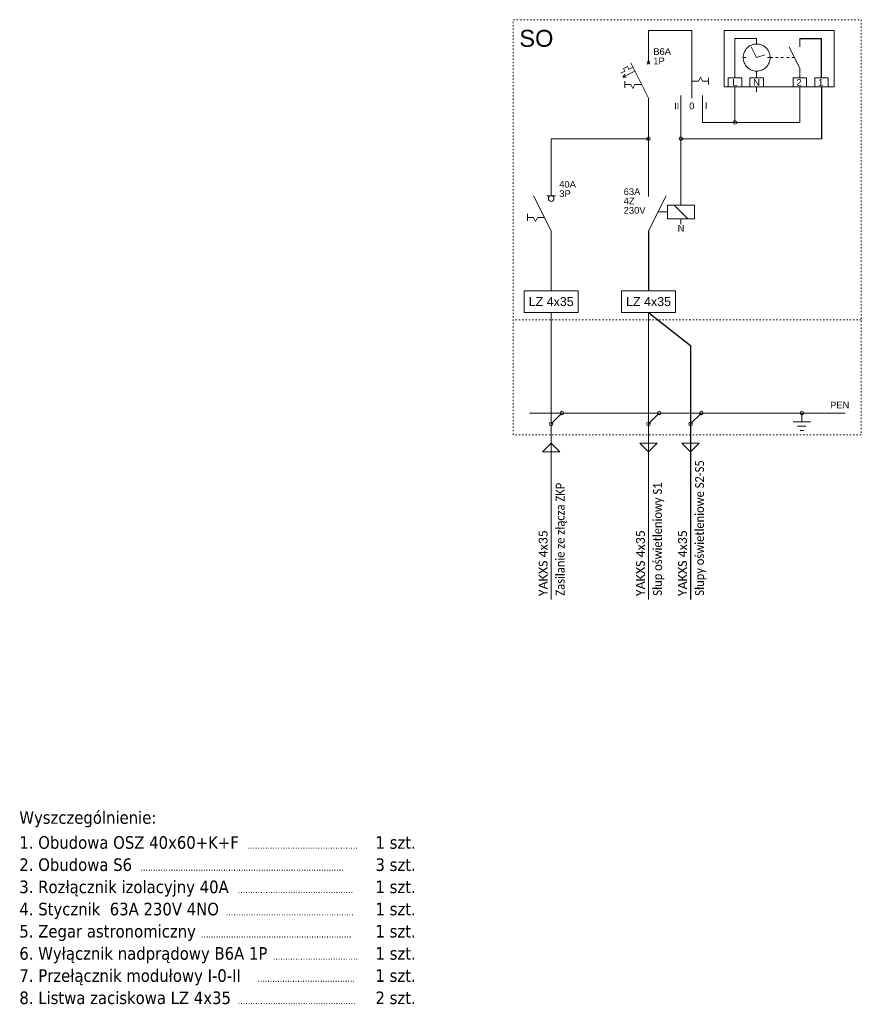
# Model space of a CAD drawing. Header units: millimetres. Extents: x 8901 to 12997, y -34 to 2093.
# Tile 1 of 18: x 8901 to 10410, y -34 to 1731. Entities that reach past the tile are written whole.
import ezdxf

# ---------------------------------------------------------------- set-up
doc = ezdxf.new("R2010")
doc.units = ezdxf.units.MM
doc.header["$MEASUREMENT"] = 0
doc.linetypes.add('ACAD_ISO03W100', pattern=[30, 12, -18])
doc.layers.add('SCHEMAT', color=7, linetype='Continuous', lineweight=9)
doc.styles.add('STYLEARIAL', font='arial.ttf')
doc.styles.add('TAHOMA', font='tahoma.ttf')

msp = doc.modelspace()

# ---------------------------------------------------------------- linework, layer by layer
at = {"layer": 'SCHEMAT', "linetype": 'ACAD_ISO03W100', "ltscale": 0.2}
for p, q in [((9786.01, 1731.16), (10410.06, 1731.16)), ((9786.01, 987.18), (9786.01, 1731.16)), ((10410.06, 1731.16), (10410.06, 987.18)), ((10410.06, 1192.81), (9786.01, 1192.81)), ((10410.06, 987.18), (9786.01, 987.18))]:
    msp.add_line(p, q, dxfattribs=at)
at = {"layer": 'SCHEMAT'}
for p, q in [((10028.4, 1702.07), (10028.4, 1711.77)), ((10028.4, 1711.77), (10105.97, 1711.77)), ((10028.4, 1702.07), (10028.4, 1653.6)), ((10105.97, 1711.77), (10105.97, 1702.07)), ((10105.97, 1590.38), (10105.97, 1702.07)), ((10164.14, 1610.64), (10164.14, 1711.77)), ((10164.14, 1711.77), (10361.56, 1711.77)), ((10183.53, 1697.23), (10222.32, 1697.23)), ((10183.53, 1697.23), (10183.53, 1626.93)), ((10222.32, 1697.23), (10222.32, 1687.53)), ((10299.88, 1682.68), (10299.88, 1697.23)), ((10361.56, 1711.77), (10361.56, 1610.64)), ((10203.58, 1678.67), (10202.16, 1676.76)), ((10205.18, 1680.43), (10203.58, 1678.67)), ((10206.94, 1682.03), (10205.18, 1680.43)), ((10208.85, 1683.44), (10206.94, 1682.03)), ((10210.89, 1684.67), (10208.85, 1683.44)), ((10213.04, 1685.68), (10210.89, 1684.67)), ((10222.32, 1663.29), (10212.62, 1682.68)), ((10215.28, 1686.49), (10213.04, 1685.68)), ((10217.59, 1687.06), (10215.28, 1686.49)), ((10219.94, 1687.41), (10217.59, 1687.06)), ((10222.32, 1687.53), (10219.94, 1687.41)), ((10224.69, 1687.41), (10222.32, 1687.53)), ((10227.05, 1687.06), (10224.69, 1687.41)), ((10229.35, 1686.49), (10227.05, 1687.06)), ((10231.59, 1685.68), (10229.35, 1686.49)), ((10233.74, 1684.67), (10231.59, 1685.68)), ((10235.78, 1683.44), (10233.74, 1684.67)), ((10237.69, 1682.03), (10235.78, 1683.44)), ((10239.46, 1680.43), (10237.69, 1682.03)), ((10241.05, 1678.67), (10239.46, 1680.43)), ((10242.47, 1676.76), (10241.05, 1678.67)), ((10299.88, 1643.9), (10280.49, 1682.68)), ((10198.19, 1665.67), (10198.08, 1663.29)), ((10198.08, 1663.29), (10198.19, 1660.92)), ((10198.08, 1663.29), (10202.92, 1663.29)), ((10198.54, 1668.02), (10198.19, 1665.67)), ((10198.19, 1660.92), (10198.54, 1658.56)), ((10199.12, 1670.33), (10198.54, 1668.02)), ((10199.92, 1672.57), (10199.12, 1670.33)), ((10200.94, 1674.72), (10199.92, 1672.57)), ((10202.16, 1676.76), (10200.94, 1674.72)), ((10222.32, 1663.29), (10236.86, 1668.14)), ((10246.56, 1663.29), (10241.71, 1663.29)), ((10243.69, 1674.72), (10242.47, 1676.76)), ((10244.71, 1672.57), (10243.69, 1674.72)), ((10245.51, 1670.33), (10244.71, 1672.57)), ((10246.09, 1668.02), (10245.51, 1670.33)), ((10246.44, 1665.67), (10246.09, 1668.02)), ((10246.09, 1658.56), (10246.44, 1660.92)), ((10246.56, 1663.29), (10246.44, 1665.67)), ((10246.44, 1660.92), (10246.56, 1663.29)), ((10246.56, 1663.29), (10251.4, 1663.29)), ((10256.25, 1663.29), (10261.1, 1663.29)), ((10265.95, 1663.29), (10270.79, 1663.29)), ((10275.64, 1663.29), (10280.49, 1663.29)), ((10285.34, 1663.29), (10290.19, 1663.29)), ((9990.83, 1647.54), (9983.56, 1643.9)), ((9983.56, 1643.9), (9985.98, 1639.05)), ((9993.26, 1642.69), (9990.83, 1647.54)), ((10000.53, 1646.32), (9993.26, 1642.69)), ((10028.4, 1590.57), (9996.89, 1653.6)), ((10030.83, 1656.02), (10025.98, 1651.17)), ((10025.98, 1656.02), (10030.83, 1651.17)), ((10198.54, 1658.56), (10199.12, 1656.25)), ((10199.12, 1656.25), (10199.92, 1654.01)), ((10199.92, 1654.01), (10200.94, 1651.87)), ((10200.94, 1651.87), (10202.16, 1649.82)), ((10202.16, 1649.82), (10203.58, 1647.91)), ((10203.58, 1647.91), (10205.18, 1646.15)), ((10205.18, 1646.15), (10206.94, 1644.55)), ((10206.94, 1644.55), (10208.85, 1643.14)), ((10208.85, 1643.14), (10210.89, 1641.91)), ((10210.89, 1641.91), (10213.04, 1640.9)), ((10231.59, 1640.9), (10233.74, 1641.91)), ((10233.74, 1641.91), (10235.78, 1643.14)), ((10235.78, 1643.14), (10237.69, 1644.55)), ((10237.69, 1644.55), (10239.46, 1646.15)), ((10239.46, 1646.15), (10241.05, 1647.91)), ((10241.05, 1647.91), (10242.47, 1649.82)), ((10242.47, 1649.82), (10243.69, 1651.87)), ((10243.69, 1651.87), (10244.71, 1654.01)), ((10244.71, 1654.01), (10245.51, 1656.25)), ((10245.51, 1656.25), (10246.09, 1658.56)), ((10299.88, 1626.93), (10299.88, 1643.9)), ((9985.98, 1639.05), (9978.71, 1635.42)), ((10004.16, 1639.05), (9982.35, 1628.14)), ((9982.35, 1628.14), (9985.98, 1632.99)), ((9988.41, 1628.14), (9982.35, 1628.14)), ((10118.09, 1620.87), (10121.72, 1628.14)), ((10121.72, 1628.14), (10125.36, 1620.87)), ((10136.26, 1614.81), (10136.26, 1626.93)), ((10171.41, 1610.64), (10171.41, 1626.93)), ((10171.41, 1626.93), (10195.65, 1626.93)), ((10195.65, 1626.93), (10195.65, 1610.64)), ((10210.2, 1610.64), (10210.2, 1626.93)), ((10210.2, 1626.93), (10234.43, 1626.93)), ((10213.04, 1640.9), (10215.28, 1640.1)), ((10215.28, 1640.1), (10217.59, 1639.52)), ((10217.59, 1639.52), (10219.94, 1639.17)), ((10219.94, 1639.17), (10222.32, 1639.05)), ((10222.32, 1639.05), (10224.69, 1639.17)), ((10222.32, 1626.93), (10222.32, 1639.05)), ((10224.69, 1639.17), (10227.05, 1639.52)), ((10227.05, 1639.52), (10229.35, 1640.1)), ((10229.35, 1640.1), (10231.59, 1640.9)), ((10234.43, 1626.93), (10234.43, 1610.64)), ((10287.76, 1610.64), (10287.76, 1626.93)), ((10287.76, 1626.93), (10312, 1626.93)), ((10312, 1626.93), (10312, 1610.64)), ((10326.54, 1610.64), (10326.54, 1626.93)), ((10326.54, 1626.93), (10350.78, 1626.93)), ((10350.78, 1626.93), (10350.78, 1610.64)), ((9985.98, 1620.87), (9985.98, 1608.75)), ((9996.89, 1614.81), (9985.98, 1614.81)), ((10000.53, 1607.54), (9996.89, 1614.81)), ((10004.16, 1614.81), (10000.53, 1607.54)), ((10016.28, 1614.81), (10004.16, 1614.81)), ((10105.97, 1620.87), (10118.09, 1620.87)), ((10125.36, 1620.87), (10136.26, 1620.87)), ((10361.56, 1610.64), (10164.14, 1610.64)), ((10183.53, 1610.64), (10183.53, 1546.94)), ((10222.32, 1610.64), (10222.32, 1600.94)), ((10299.88, 1546.94), (10299.88, 1610.64)), ((10028.4, 1546.94), (10028.4, 1590.57)), ((10086.58, 1546.94), (10086.58, 1595.42)), ((10125.36, 1546.94), (10125.36, 1595.42)), ((10028.4, 1546.94), (10028.4, 1517.86)), ((10086.58, 1546.94), (10086.58, 1517.86)), ((10299.88, 1546.94), (10125.36, 1546.94)), ((9853.88, 1464.04), (9853.88, 1517.86)), ((10028.4, 1517.86), (9853.88, 1517.86)), ((10028.4, 1517.86), (10028.4, 1413.92)), ((10086.58, 1517.86), (10338.66, 1517.86)), ((10086.58, 1405.87), (10086.58, 1517.86)), ((9853.88, 1464.04), (9853.88, 1415.56)), ((9853.88, 1352.54), (9822.37, 1415.56)), ((9846.13, 1415.56), (9861.63, 1415.56)), ((10028.4, 1352.54), (10059.91, 1415.56)), ((10110.82, 1398.6), (10062.34, 1398.6)), ((10062.34, 1398.6), (10062.34, 1374.36)), ((10074.46, 1398.6), (10098.7, 1374.36)), ((10086.58, 1398.6), (10086.58, 1405.87)), ((10110.82, 1374.36), (10110.82, 1398.6)), ((9811.46, 1382.84), (9811.46, 1370.72)), ((10062.34, 1386.48), (10045.37, 1386.48)), ((9822.37, 1376.78), (9811.46, 1376.78)), ((9826, 1369.51), (9822.37, 1376.78)), ((9829.64, 1376.78), (9826, 1369.51)), ((9841.76, 1376.78), (9829.64, 1376.78)), ((10062.34, 1374.36), (10110.82, 1374.36)), ((10086.58, 1374.36), (10086.58, 1364.66)), ((9853.88, 1265.77), (9853.88, 1352.54)), ((9853.88, 1244.77), (9853.88, 1265.77)), ((9805.71, 1205.98), (9805.71, 1244.77)), ((9805.71, 1244.77), (9902.05, 1244.77)), ((9902.05, 1244.77), (9902.05, 1205.98)), ((9980.23, 1205.98), (9980.23, 1244.77)), ((9980.23, 1244.77), (10076.58, 1244.77)), ((10076.58, 1244.77), (10076.58, 1205.98)), ((9902.05, 1205.98), (9805.71, 1205.98)), ((9853.88, 1006.57), (9853.88, 1205.98)), ((9853.88, 1205.98), (9853.88, 691.98)), ((10076.58, 1205.98), (9980.23, 1205.98)), ((10028.4, 1006.57), (10028.4, 1205.98)), ((10028.4, 1080.81), (10028.4, 691.98)), ((10103.83, 1080.81), (10103.83, 691.98)), ((9815.1, 1025.97), (9873.27, 1025.97)), ((9873.27, 1025.97), (9853.88, 1006.57)), ((9873.27, 1025.97), (10047.79, 1025.97)), ((10047.79, 1025.97), (10028.4, 1006.57)), ((10047.79, 1025.97), (10261.1, 1025.97)), ((10123.22, 1025.97), (10103.83, 1006.57)), ((10261.1, 1025.97), (10381.16, 1025.97)), ((10303.6, 1025.97), (10303.6, 1010.45)), ((9853.88, 987.18), (9853.88, 1006.57)), ((10028.4, 987.18), (10028.4, 1006.57)), ((10103.83, 987.18), (10103.83, 1006.57)), ((10288.09, 1010.45), (10319.11, 1010.45)), ((10295.84, 1002.7), (10311.35, 1002.7)), ((10300.5, 994.94), (10306.7, 994.94)), ((9853.88, 971.67), (9838.37, 956.16)), ((9853.88, 987.18), (9853.88, 971.67)), ((9869.39, 956.16), (9853.88, 971.67)), ((10028.4, 956.16), (10012.89, 971.67)), ((10012.89, 971.67), (10043.92, 971.67)), ((10028.4, 987.18), (10028.4, 971.67)), ((10043.92, 971.67), (10028.4, 956.16)), ((10103.83, 956.16), (10088.31, 971.67)), ((10088.31, 971.67), (10119.34, 971.67)), ((10103.83, 987.18), (10103.83, 971.67)), ((10119.34, 971.67), (10103.83, 956.16)), ((9838.37, 956.16), (9869.39, 956.16))]:
    msp.add_line(p, q, dxfattribs=at)
at = {"layer": 'SCHEMAT', "lineweight": -2, "ltscale": 2}
for p, q in [((10299.88, 1697.23), (10338.66, 1697.23)), ((10338.66, 1626.93), (10338.66, 1697.23)), ((10338.66, 1610.64), (10338.66, 1517.86)), ((10028.4, 1205.98), (10103.83, 1147.04)), ((10103.83, 1147.04), (10103.83, 1080.81)), ((10103.83, 1147.04), (10103.83, 691.98))]:
    msp.add_line(p, q, dxfattribs=at)
msp.add_lwpolyline([(10028.4, 1352.54), (10028.4, 1244.77)], dxfattribs=at)
at = {"layer": 'SCHEMAT'}
for centre in [(10183.53, 1546.94), (10028.4, 1517.86), (10086.58, 1517.86), (9873.27, 1025.97), (10047.79, 1025.97), (10123.22, 1025.97), (10303.6, 1025.97), (9853.88, 1006.57), (10028.4, 1006.57), (10103.83, 1006.57)]:
    msp.add_circle(centre, 3.28, dxfattribs=at)
at = {"layer": 'SCHEMAT', "ltscale": 2}
msp.add_circle((9853.88, 1410.51), 5.05, dxfattribs=at)

# ---------------------------------------------------------------- texts
at = {"layer": 'SCHEMAT'}
for s, height, style, p in [('SO', 30.292, 'STYLEARIAL', (9796.79, 1682.6)), ('B6A', 12, 'STYLEARIAL', (10037.04, 1668.04)), ('1P', 12, 'STYLEARIAL', (10037.04, 1651.31)), ('L', 12, 'STYLEARIAL', (10178.77, 1612.77)), ('N', 12, 'STYLEARIAL', (10216.22, 1612.77)), ('2', 12, 'STYLEARIAL', (10293.79, 1612.77)), ('1', 12, 'STYLEARIAL', (10332.57, 1612.77)), ('II', 12, 'STYLEARIAL', (10074.45, 1570.65)), ('0', 12, 'STYLEARIAL', (10101.44, 1570.65)), ('I', 12, 'STYLEARIAL', (10129.58, 1570.95)), ('40A', 12, 'STYLEARIAL', (9868.43, 1430)), ('3P', 12, 'STYLEARIAL', (9868.43, 1413.28)), ('63A', 12, 'STYLEARIAL', (9983.97, 1416.79)), ('4Z', 12, 'STYLEARIAL', (9983.97, 1400.07)), ('230V', 12, 'STYLEARIAL', (9983.97, 1383.35)), ('N', 12, 'STYLEARIAL', (10080.68, 1351.37)), ('LZ 4x35', 16, 'STYLEARIAL', (9813.55, 1217.73)), ('LZ 4x35', 16, 'STYLEARIAL', (9988.07, 1217.73)), ('PEN', 12, 'STYLEARIAL', (10354.11, 1034.27)), ('Wyszczególnienie:', 22.5598, 'TAHOMA', (8900.24, 289.58)), ('1. Obudowa OSZ 40x60+K+F', 22.5598, 'TAHOMA', (8900.24, 244.8)), ('1 szt.', 22.56, 'TAHOMA', (9538.87, 244.8)), ('2. Obudowa S6', 22.5598, 'TAHOMA', (8900.24, 205.02)), ('............................................', 12, 'TAHOMA', (9309.17, 244.8)), ('3 szt.', 22.56, 'TAHOMA', (9538.87, 205.02)), ('.................................................................................', 12, 'TAHOMA', (9117.33, 205.02)), ('3. Rozłącznik izolacyjny 40A', 22.5598, 'TAHOMA', (8900.24, 165.24)), ('1 szt.', 22.56, 'TAHOMA', (9538.87, 165.24)), ('..............................................', 12, 'TAHOMA', (9291.76, 165.24)), ('4. Stycznik  63A 230V 4NO', 22.5598, 'TAHOMA', (8900.24, 125.46)), ('1 szt.', 22.56, 'TAHOMA', (9538.87, 125.46)), ('...................................................', 12, 'TAHOMA', (9270.44, 125.46)), ('5. Zegar astronomiczny', 22.5598, 'TAHOMA', (8900.24, 85.68)), ('1 szt.', 22.56, 'TAHOMA', (9538.87, 85.68)), ('6. Wyłącznik nadprądowy B6A 1P ', 22.5598, 'TAHOMA', (8900.24, 45.9)), ('............................................................', 12, 'TAHOMA', (9225.69, 85.68)), ('1 szt.', 22.56, 'TAHOMA', (9538.87, 45.9)), ('..................................', 12, 'TAHOMA', (9354.58, 45.9)), ('7. Przełącznik modułowy I-0-II ', 22.5598, 'TAHOMA', (8900.28, 6.12)), ('1 szt.', 22.56, 'TAHOMA', (9538.87, 6.12)), ('.......................................', 12, 'TAHOMA', (9326.67, 6.12)), ('8. Listwa zaciskowa LZ 4x35', 22.5598, 'TAHOMA', (8900.3, -33.66)), ('2 szt.', 22.56, 'TAHOMA', (9538.87, -33.66)), ('...............................................', 12, 'TAHOMA', (9291.85, -33.66))]:
    msp.add_text(s, height=height, dxfattribs=dict(at, style=style)).set_placement(p)
at = {"layer": 'SCHEMAT', "char_height": 16, "width": 647.3263, "attachment_point": 7, "rotation": 90}
for s, insert in [('{\\fCalibri|b0|i0|c238|p34;\\W0.9;Słupy oświetleniowe S2-S5}', (10131.98, 698.46)), ('{\\fCalibri|b0|i0|c238|p34;\\W0.9;Zasilanie ze złącza ZKP}', (9882.03, 698.46)), ('{\\fCalibri|b0|i0|c238|p34;\\W0.9;Słup oświetleniowy S1}', (10056.55, 698.46)), ('{\\fCalibri|b0|i0|c238|p34;YAKXS 4x35}', (9847.58, 697.62)), ('{\\fCalibri|b0|i0|c238|p34;YAKXS 4x35}', (10022.1, 697.62)), ('{\\fCalibri|b0|i0|c238|p34;YAKXS 4x35}', (10097.53, 697.62))]:
    msp.add_mtext(s, dxfattribs=dict(at, insert=insert))

doc.saveas('drawing.dxf')
